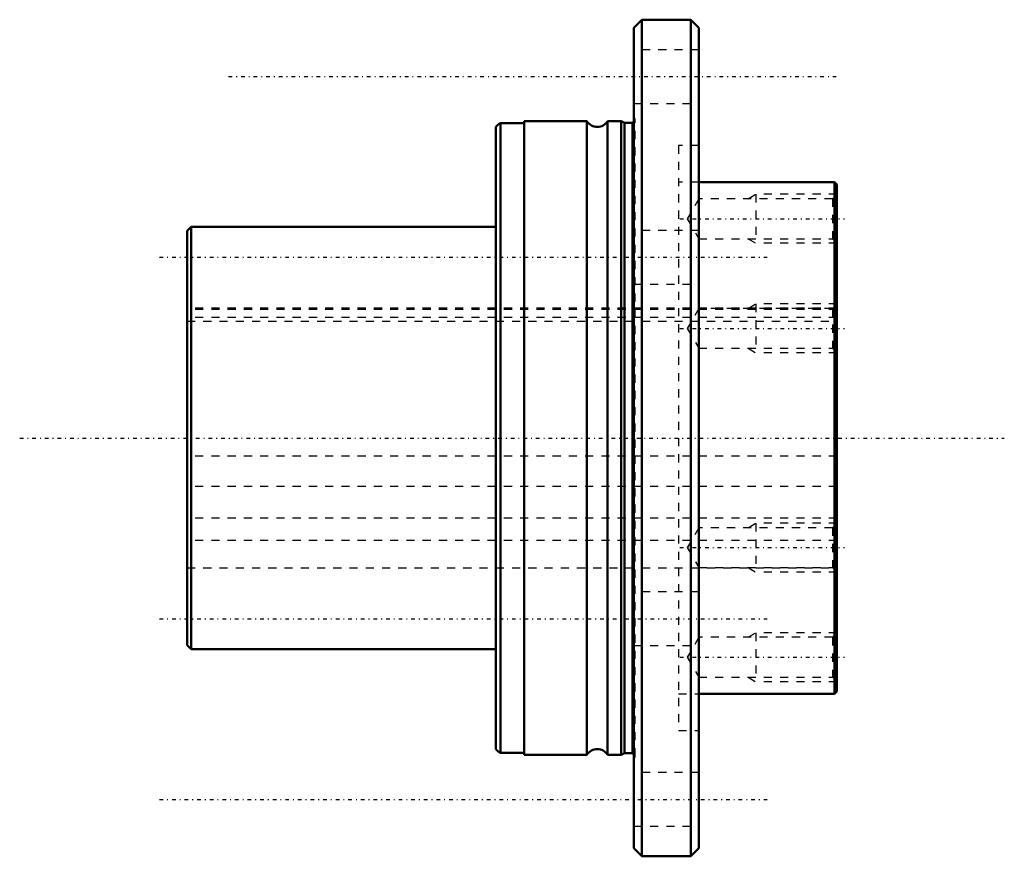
# Model space of a CAD drawing. Header units: millimetres. Extents: x -21 to 101, y -52 to 52.
import ezdxf

# ---------------------------------------------------------------- set-up
doc = ezdxf.new("R2010")
doc.units = ezdxf.units.MM
doc.linetypes.add('Center', pattern=[1.5, 0.45, -0.5, 0.05, -0.5])
doc.linetypes.add('Dashed', pattern=[2, 1, -1])
for name, color, linetype, lineweight in [('2d ConnectionPoints', 7, 'Continuous', 50), ('AM_0', 7, 'Continuous', 50), ('AM_4', 3, 'Continuous', 25), ('AM_5', 3, 'Continuous', 25), ('AM_7', 7, 'Center', 25), ('AM_9', 6, 'Dashed', 25)]:
    doc.layers.add(name, color=color, linetype=linetype, lineweight=lineweight)

# ---------------------------------------------------------------- blocks, each defined once
blk = doc.blocks.new('1_LTR_32A_LTRA_ACyl_1_0_in_LTR32A_80L_0_0__0')
at = {"layer": 'AM_0'}
for p, q in [((56, 51.5), (55, 50.5)), ((62, 51.5), (56, 51.5)), ((56, 51.5), (56, -51.5)), ((63, 50.5), (62, 51.5)), ((62, 51.5), (62, -51.5)), ((55, 50.5), (55, -50.5)), ((63, 50.5), (63, -50.5)), ((49.23, 39), (41.5, 39)), ((41.5, 39), (41.5, -39)), ((49.23, 39), (49.23, -39)), ((53.45, 39), (51.77, 39)), ((51.77, 39), (51.77, -39)), ((53.83, 38.8), (53.45, 39)), ((53.45, 39), (53.45, -39)), ((54.75, 38.8), (53.83, 38.8)), ((53.83, 38.8), (53.83, -38.8)), ((38, 38.3), (38, -38.3)), ((41.5, 38.75), (38.58, 38.75)), ((38.58, 38.75), (38.58, -38.75)), ((79.7, 31.5), (63, 31.5)), ((80, 31.2), (79.7, 31.5)), ((79.7, 31.5), (79.7, -31.5)), ((80, 31.2), (80, -31.2)), ((0.5, 26), (0, 25.5)), ((0, 25.5), (0, -25.5)), ((38, 26), (0.5, 26)), ((0.5, 26), (0.5, -26)), ((0, -25.5), (0.5, -26)), ((0.5, -26), (38, -26)), ((63, -31.5), (79.7, -31.5)), ((79.7, -31.5), (80, -31.2)), ((38.58, -38.75), (41.5, -38.75)), ((41.5, -39), (49.23, -39)), ((51.77, -39), (53.45, -39)), ((53.45, -39), (53.83, -38.8)), ((53.83, -38.8), (54.75, -38.8)), ((55, -50.5), (56, -51.5)), ((62, -51.5), (63, -50.5)), ((56, -51.5), (62, -51.5))]:
    blk.add_line(p, q, dxfattribs=at)
for centre, radius, start, end in [((50.5, 39.8), 1.5, 212.231, 327.769), ((54.75, 39.2), 0.4, 270, 308.6822), ((39.18, 37.38), 1.5, 113.6425, 141.9706), ((39.18, -37.38), 1.5, 218.0294, 246.3575), ((50.5, -39.8), 1.5, 32.231, 147.769), ((54.75, -39.2), 0.4, 51.3178, 90)]:
    blk.add_arc(centre, radius, start, end, dxfattribs=at)
at = {"layer": 'AM_4'}
blk.add_line((54.75, 38.8), (54.75, -38.8), dxfattribs=at)
at = {"layer": 'AM_5', "linetype": 'Dashed'}
for p, q in [((69.06, 29.46), (70, 30)), ((80, 30), (70, 30)), ((70, 30), (70, 24)), ((69.06, 24.54), (70, 24)), ((80, 24), (70, 24)), ((69.06, 15.96), (70, 16.5)), ((80, 16.5), (70, 16.5)), ((70, 16.5), (70, 10.5)), ((69.06, 11.04), (70, 10.5)), ((80, 10.5), (70, 10.5)), ((69.06, -11.04), (70, -10.5)), ((80, -10.5), (70, -10.5)), ((70, -10.5), (70, -16.5)), ((69.06, -15.96), (70, -16.5)), ((80, -16.5), (70, -16.5)), ((69.06, -24.54), (70, -24)), ((80, -24), (70, -24)), ((70, -24), (70, -30)), ((69.06, -29.46), (70, -30)), ((80, -30), (70, -30))]:
    blk.add_line(p, q, dxfattribs=at)
at = {"layer": 'AM_7'}
for p, q in [((5.1, 44.5), (79.9, 44.5)), ((60.66, 27), (80.92, 27)), ((-3.4, 22.25), (71.4, 22.25)), ((60.66, 13.5), (80.92, 13.5)), ((-20.6, 0), (100.6, 0)), ((60.66, -13.5), (80.92, -13.5)), ((-3.4, -22.25), (71.4, -22.25)), ((60.66, -27), (80.92, -27)), ((-3.4, -44.5), (71.4, -44.5))]:
    blk.add_line(p, q, dxfattribs=at)
at = {"layer": 'AM_9'}
for p, q in [((63, 47.8), (55, 47.8)), ((55, 41.2), (63, 41.2)), ((55.15, -39.2), (55.15, 39.2)), ((63, 36), (60.5, 36)), ((60.5, 36), (60.5, -36)), ((63, 31.5), (60.5, 31.5)), ((63, 29.46), (61.58, 27)), ((79.46, 29.46), (63, 29.46)), ((80, 30), (79.46, 29.46)), ((79.46, 29.46), (79.46, 24.54)), ((61.58, 27), (63, 24.54)), ((63, 25.55), (55, 25.55)), ((63, 24.54), (79.46, 24.54)), ((79.46, 24.54), (80, 24)), ((55, 18.95), (63, 18.95)), ((80, 16), (0, 16)), ((63, 15.96), (61.58, 13.5)), ((79.46, 15.96), (63, 15.96)), ((80, 16.5), (79.46, 15.96)), ((79.46, 15.96), (79.46, 11.04)), ((61.58, 13.5), (63, 11.04)), ((63, 11.04), (79.46, 11.04)), ((79.46, 11.04), (80, 10.5)), ((80, -10.5), (79.46, -11.04)), ((63, -11.04), (61.58, -13.5)), ((79.46, -11.04), (63, -11.04)), ((79.46, -11.04), (79.46, -15.96)), ((61.58, -13.5), (63, -15.96)), ((0, -16), (80, -16)), ((63, -15.96), (79.46, -15.96)), ((79.46, -15.96), (80, -16.5)), ((63, -18.95), (55, -18.95)), ((80, -24), (79.46, -24.54)), ((63, -24.54), (61.58, -27)), ((79.46, -24.54), (63, -24.54)), ((79.46, -24.54), (79.46, -29.46)), ((55, -25.55), (63, -25.55)), ((61.58, -27), (63, -29.46)), ((63, -29.46), (79.46, -29.46)), ((79.46, -29.46), (80, -30)), ((60.5, -31.5), (63, -31.5)), ((60.5, -36), (63, -36)), ((63, -41.2), (55, -41.2)), ((55, -47.8), (63, -47.8))]:
    blk.add_line(p, q, dxfattribs=at)
for centre in [(54.75, 39.2), (54.75, -39.2)]:
    blk.add_arc(centre, 0.4, 308.6822, 51.3178, dxfattribs=at)
blk = doc.blocks.new('2_LTR_32A_LTRA_ACyl_2_0_in_LTR32A_80L_0_0__0')
at = {"layer": 'AM_0'}
for p, q in [((56, 51.5), (55, 50.5)), ((62, 51.5), (56, 51.5)), ((56, 51.5), (56, -51.5)), ((63, 50.5), (62, 51.5)), ((62, 51.5), (62, -51.5)), ((55, 50.5), (55, -50.5)), ((63, 50.5), (63, -50.5)), ((49.23, 39), (41.5, 39)), ((41.5, 39), (41.5, -39)), ((49.23, 39), (49.23, -39)), ((53.45, 39), (51.77, 39)), ((51.77, 39), (51.77, -39)), ((53.83, 38.8), (53.45, 39)), ((53.45, 39), (53.45, -39)), ((54.75, 38.8), (53.83, 38.8)), ((53.83, 38.8), (53.83, -38.8)), ((38, 38.3), (38, -38.3)), ((41.5, 38.75), (38.58, 38.75)), ((38.58, 38.75), (38.58, -38.75)), ((79.7, 31.5), (63, 31.5)), ((80, 31.2), (79.7, 31.5)), ((79.7, 31.5), (79.7, -31.5)), ((80, 31.2), (80, -31.2)), ((0.5, 26), (0, 25.5)), ((0, 25.5), (0, -25.5)), ((38, 26), (0.5, 26)), ((0.5, 26), (0.5, -26)), ((0, -25.5), (0.5, -26)), ((0.5, -26), (38, -26)), ((63, -31.5), (79.7, -31.5)), ((79.7, -31.5), (80, -31.2)), ((38.58, -38.75), (41.5, -38.75)), ((41.5, -39), (49.23, -39)), ((51.77, -39), (53.45, -39)), ((53.45, -39), (53.83, -38.8)), ((53.83, -38.8), (54.75, -38.8)), ((55, -50.5), (56, -51.5)), ((62, -51.5), (63, -50.5)), ((56, -51.5), (62, -51.5))]:
    blk.add_line(p, q, dxfattribs=at)
for centre, radius, start, end in [((50.5, 39.8), 1.5, 212.231, 327.769), ((54.75, 39.2), 0.4, 270, 308.6822), ((39.18, 37.38), 1.5, 113.6425, 141.9706), ((39.18, -37.38), 1.5, 218.0294, 246.3575), ((50.5, -39.8), 1.5, 32.231, 147.769), ((54.75, -39.2), 0.4, 51.3178, 90)]:
    blk.add_arc(centre, radius, start, end, dxfattribs=at)
at = {"layer": 'AM_4'}
blk.add_line((54.75, 38.8), (54.75, -38.8), dxfattribs=at)
at = {"layer": 'AM_5', "linetype": 'Dashed'}
for p, q in [((69.06, 29.46), (70, 30)), ((80, 30), (70, 30)), ((70, 30), (70, 24)), ((69.06, 24.54), (70, 24)), ((80, 24), (70, 24)), ((69.06, 15.96), (70, 16.5)), ((80, 16.5), (70, 16.5)), ((70, 16.5), (70, 10.5)), ((69.06, 11.04), (70, 10.5)), ((80, 10.5), (70, 10.5)), ((69.06, -11.04), (70, -10.5)), ((80, -10.5), (70, -10.5)), ((70, -10.5), (70, -16.5)), ((69.06, -15.96), (70, -16.5)), ((80, -16.5), (70, -16.5)), ((69.06, -24.54), (70, -24)), ((80, -24), (70, -24)), ((70, -24), (70, -30)), ((69.06, -29.46), (70, -30)), ((80, -30), (70, -30))]:
    blk.add_line(p, q, dxfattribs=at)
at = {"layer": 'AM_9'}
for p, q in [((63, 47.8), (55, 47.8)), ((55, 41.2), (63, 41.2)), ((55.15, -39.2), (55.15, 39.2)), ((63, 36), (60.5, 36)), ((60.5, 36), (60.5, -36)), ((63, 31.5), (60.5, 31.5)), ((63, 29.46), (61.58, 27)), ((79.46, 29.46), (63, 29.46)), ((80, 30), (79.46, 29.46)), ((79.46, 29.46), (79.46, 24.54)), ((61.58, 27), (63, 24.54)), ((63, 25.55), (55, 25.55)), ((63, 24.54), (79.46, 24.54)), ((79.46, 24.54), (80, 24)), ((55, 18.95), (63, 18.95)), ((80, 16), (0, 16)), ((63, 15.96), (61.58, 13.5)), ((79.46, 15.96), (63, 15.96)), ((80, 16.5), (79.46, 15.96)), ((79.46, 15.96), (79.46, 11.04)), ((61.58, 13.5), (63, 11.04)), ((63, 11.04), (79.46, 11.04)), ((79.46, 11.04), (80, 10.5)), ((80, -10.5), (79.46, -11.04)), ((63, -11.04), (61.58, -13.5)), ((79.46, -11.04), (63, -11.04)), ((79.46, -11.04), (79.46, -15.96)), ((61.58, -13.5), (63, -15.96)), ((0, -16), (80, -16)), ((63, -15.96), (79.46, -15.96)), ((79.46, -15.96), (80, -16.5)), ((63, -18.95), (55, -18.95)), ((80, -24), (79.46, -24.54)), ((63, -24.54), (61.58, -27)), ((79.46, -24.54), (63, -24.54)), ((79.46, -24.54), (79.46, -29.46)), ((55, -25.55), (63, -25.55)), ((61.58, -27), (63, -29.46)), ((63, -29.46), (79.46, -29.46)), ((79.46, -29.46), (80, -30)), ((60.5, -31.5), (63, -31.5)), ((60.5, -36), (63, -36)), ((63, -41.2), (55, -41.2)), ((55, -47.8), (63, -47.8))]:
    blk.add_line(p, q, dxfattribs=at)
for centre in [(54.75, 39.2), (54.75, -39.2)]:
    blk.add_arc(centre, 0.4, 308.6822, 51.3178, dxfattribs=at)
blk = doc.blocks.new('3_LTR_32A80_LTRA_Shaft_0_in_LTR32A_80L_0_0__0')
at = {"layer": 'AM_9'}
for p, q in [((80, 16), (0, 16)), ((80, 15.84), (0, 15.84)), ((80, 14.83), (0, 14.83)), ((0, 14.4), (80, 14.4)), ((80, -2.23), (0, -2.23)), ((80, -5.99), (0, -5.99)), ((80, -9.85), (0, -9.85)), ((80, -9.85), (0, -9.85)), ((80, -12.61), (0, -12.61)), ((0, -16), (80, -16))]:
    blk.add_line(p, q, dxfattribs=at)

msp = doc.modelspace()

# ---------------------------------------------------------------- linework, layer by layer
at = {"layer": '2d ConnectionPoints'}
for p in [(0, 0), (0, 0), (80, 0)]:
    msp.add_point(p, dxfattribs=at)

# ---------------------------------------------------------------- block references
for name in ['1_LTR_32A_LTRA_ACyl_1_0_in_LTR32A_80L_0_0__0', '2_LTR_32A_LTRA_ACyl_2_0_in_LTR32A_80L_0_0__0', '3_LTR_32A80_LTRA_Shaft_0_in_LTR32A_80L_0_0__0']:
    msp.add_blockref(name, (0, 0))

doc.saveas('drawing.dxf')
